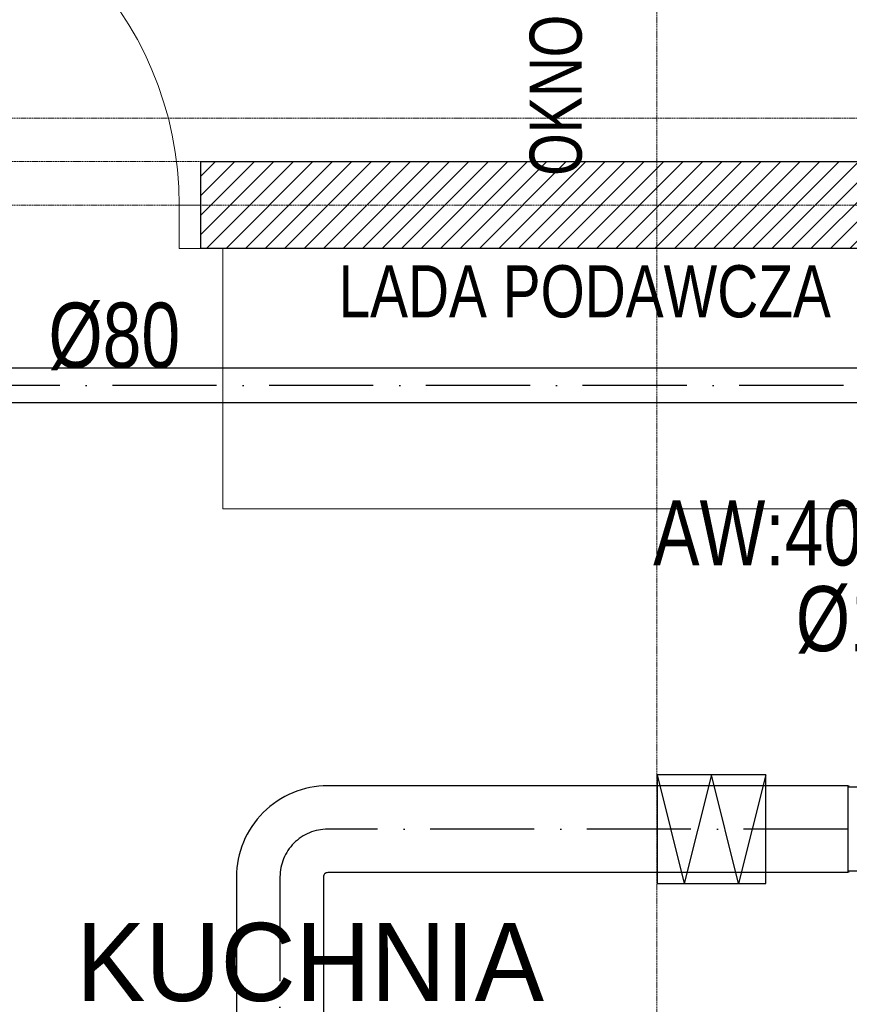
# Model space of a CAD drawing. Header units: millimetres. Extents: x 49908 to 79848, y -11883 to -3092.
# Tile 213 of 222: x 77744 to 77935, y -6021 to -5794. Entities that reach past the tile are written whole.
import ezdxf
from ezdxf.enums import TextEntityAlignment as Align

# ---------------------------------------------------------------- set-up
doc = ezdxf.new("R2010")
doc.units = ezdxf.units.MM
for name, pattern in [('ACAD_ISO10W100', [18, 12, -3, 0, -3]), ('AUSGEZOGEN', [0]), ('DASHDOT', [1, 0.5, -0.25, 0, -0.25])]:
    doc.linetypes.add(name, pattern=pattern)
for name, color, linetype, lineweight in [('A stolarka', 9, 'Continuous', 9), ('A wyp ruchome', 9, 'Continuous', 9), ('A_HATCH', 9, 'Continuous', 9), ('A_MUROWANE', 9, 'Continuous', 25), ('A_OSIE', 9, 'DASHDOT', 9), ('\x9dciany', 9, 'Continuous', 9)]:
    doc.layers.add(name, color=color, linetype=linetype, lineweight=lineweight)
for name, color, linetype, true_color in [('S_W_Opis', 7, 'Continuous', 0xb000eb), ('S_W_went czerpanie', 7, 'Continuous', 0x0582ff), ('S_W_went nawiewna', 7, 'Continuous', 0x129b2b), ('S_W_went wywiewna', 7, 'Continuous', 0xdf5d0c)]:
    doc.layers.add(name, color=color, linetype=linetype, true_color=true_color)
doc.styles.add('Arial CE', font='arial.ttf')
doc.styles.add('ROMANS', font='romanpl.shx', dxfattribs={"bigfont": 'romanbigpl.shx'})

msp = doc.modelspace()

# ---------------------------------------------------------------- hatches: boundary and pattern name
at = {"layer": 'A_HATCH', "transparency": 33554687}
h = msp.add_hatch(dxfattribs=at)
h.set_pattern_fill('ANSI31', color=256, angle=360)
h.set_pattern_definition([(45, (24000, 0), (-2.24506403, 2.24506403), [])])
h.paths.add_polyline_path([(77100.47, -6009.74), (77080.47, -6009.74), (77080.47, -6426.63), (77100.47, -6426.63)])
h.paths.add_polyline_path([(77100.47, -5426.63), (77080.47, -5426.63), (77080.47, -5486.63), (76700.47, -5486.63), (76700.47, -5439.13), (76680.47, -5439.13), (76680.47, -5566.63), (76700.47, -5566.63), (76700.47, -5506.63), (77080.47, -5506.63), (77080.47, -5566.63), (77100.47, -5566.63)])
h.paths.add_polyline_path([(77100.47, -4926.63), (77042.97, -4926.63), (77042.97, -4946.63), (77080.47, -4946.63), (77080.47, -5326.63), (77100.47, -5326.63)])
h.paths.add_polyline_path([(76942.97, -4926.63), (76837.97, -4926.63), (76837.97, -4946.63), (76942.97, -4946.63)])
h.paths.add_polyline_path([(77695.47, -5826.63), (77555.47, -5826.63), (77555.47, -5846.63), (77670.47, -5846.63), (77670.47, -6026.63), (77690.47, -6026.63), (77690.47, -5846.63), (77695.47, -5846.63)])
h.paths.add_polyline_path([(77690.47, -6026.63), (77670.47, -6026.63), (77670.47, -6126.63), (77690.47, -6126.63)])
h.paths.add_polyline_path([(77690.47, -6126.63), (77670.47, -6126.63), (77670.47, -6181.63), (77690.47, -6181.63)])
h.paths.add_polyline_path([(77940.47, -5826.63), (77790.47, -5826.63), (77790.47, -5846.63), (77940.47, -5846.63)])
h.paths.add_polyline_path([(77940.47, -5826.63), (77940.47, -5846.63)], flags=17)
h.paths.add_polyline_path([(77790.47, -5826.63), (77785.47, -5826.63), (77785.47, -5846.63), (77790.47, -5846.63)])
h.paths.add_polyline_path([(77325.47, -5826.63), (77325.47, -5846.63), (77465.47, -5846.63), (77465.47, -5826.63)])
h.paths.add_polyline_path([(77300.47, -5851.63), (77280.47, -5851.63), (77280.47, -5966.63), (77290.47, -5966.63), (77300.47, -5966.63)])
h.paths.add_polyline_path([(77300.47, -5439.13), (77280.47, -5439.13), (77280.47, -5813.63), (77300.47, -5813.63)])
h.paths.add_polyline_path([(77280.47, -5014.13), (77300.47, -5014.13), (77300.47, -4926.63), (77280.47, -4926.63)])
h.paths.add_polyline_path([(77300.47, -5039.13), (77280.47, -5039.13), (77280.47, -5414.13), (77300.47, -5414.13)])
h.paths.add_polyline_path([(76700.47, -5839.13), (76680.47, -5839.13), (76680.47, -5909.74), (76700.47, -5909.74)])
h.paths.add_polyline_path([(76700.47, -5814.13), (76700.47, -5826.63), (77080.47, -5826.63), (77080.47, -5909.74), (77100.47, -5909.74), (77100.47, -5666.63), (77080.47, -5666.63), (77080.47, -5806.63), (76700.47, -5806.63), (76700.47, -5666.63), (76680.47, -5666.63), (76680.47, -5814.13)])
h.paths.add_polyline_path([(76680.47, -5014.13), (76700.47, -5014.13), (76700.47, -4946.63), (76737.97, -4946.63), (76737.97, -4926.63), (76680.47, -4926.63)])
h.paths.add_polyline_path([(76700.47, -5039.13), (76680.47, -5039.13), (76680.47, -5314.13), (76700.47, -5314.13)])

# ---------------------------------------------------------------- linework, layer by layer
at = {"layer": 'A stolarka', "linetype": 'AUSGEZOGEN', "lineweight": 0}
msp.add_lwpolyline([(77780.47, -5846.63), (77785.47, -5846.63), (77785.47, -5836.63), (77780.47, -5836.63)], close=True, dxfattribs=at)
msp.add_arc((77700.47, -5836.63), 80, 0, 90, dxfattribs=at)
at = {"layer": 'A wyp ruchome'}
msp.add_lwpolyline([(77790.47, -5846.63), (77790.47, -5906.63), (77940.47, -5906.63), (77940.47, -6026.63), (77940.47, -6026.63), (77940.47, -6366.63)], dxfattribs=at)
at = {"layer": 'A_MUROWANE'}
msp.add_lwpolyline([(77940.47, -5846.63), (77785.47, -5846.63), (77785.47, -5826.63), (77940.47, -5826.63)], dxfattribs=at)
at = {"layer": 'A_OSIE', "ltscale": 0.3, "transparency": 33554559}
for p, q in [((77890.47, -3902.99), (77890.47, -7140.05)), ((78341.81, -5816.63), (75440.85, -5816.63)), ((78344.5, -5826.63), (75440.85, -5826.63)), ((78341.81, -5836.63), (75440.85, -5836.63))]:
    msp.add_line(p, q, dxfattribs=at)
at = {"layer": 'S_W_went czerpanie', "color": 2}
for p, q in [((77890.54, -5967.91), (77896.79, -5992.91)), ((77903.04, -5967.91), (77896.79, -5992.91)), ((77909.29, -5992.91), (77903.04, -5967.91)), ((77915.54, -5967.91), (77909.29, -5992.91)), ((77934.44, -5970.51), (77934.44, -5980.41)), ((77934.81, -5970.51), (77934.44, -5970.51)), ((77945.46, -5970.71), (77934.44, -5970.71)), ((77934.44, -5980.41), (77934.44, -5990.31)), ((77945.46, -5990.11), (77934.44, -5990.11)), ((77934.81, -5990.31), (77934.44, -5990.31))]:
    msp.add_line(p, q, dxfattribs=at)
msp.add_lwpolyline([(77890.54, -5992.91), (77915.54, -5992.91), (77915.54, -5967.91), (77890.54, -5967.91)], close=True, dxfattribs=at)
at = {"layer": 'S_W_went nawiewna', "ltscale": 2}
for points in [[(77934.44, -5970.41), (77814.66, -5970.41, 0.414214), (77793.66, -5991.41), (77793.66, -6118.5)], [(77934.44, -5990.41), (77814.66, -5990.41, 0.414214), (77813.66, -5991.41), (77813.66, -6118.5)]]:
    msp.add_lwpolyline(points, format="xyb", dxfattribs=at)
at = {"layer": 'S_W_went nawiewna', "color": 1, "linetype": 'ACAD_ISO10W100', "ltscale": 2}
msp.add_lwpolyline([(77934.44, -5980.41), (77814.66, -5980.41, 0.414214), (77803.66, -5991.41), (77803.66, -6115.91)], format="xyb", dxfattribs=at)
at = {"layer": 'S_W_went wywiewna', "ltscale": 2}
for points in [[(77969.56, -5874.19), (77705.45, -5874.19, 0.414214), (77696.45, -5883.19), (77696.45, -6207.93)], [(77969.56, -5882.19), (77705.45, -5882.19, 0.414214), (77704.45, -5883.19), (77704.45, -6207.93)]]:
    msp.add_lwpolyline(points, format="xyb", dxfattribs=at)
at = {"layer": 'S_W_went wywiewna', "color": 1, "linetype": 'ACAD_ISO10W100', "ltscale": 2}
msp.add_lwpolyline([(77969.56, -5878.19), (77705.45, -5878.19, 0.414214), (77700.45, -5883.19), (77700.45, -6399.43, 0.414214), (77705.45, -6404.43), (77962.28, -6404.43)], format="xyb", dxfattribs=at)

# ---------------------------------------------------------------- texts
at = {"layer": 'S_W_Opis', "lineweight": 18, "style": 'ROMANS', "width": 0.8}
for s, p in [('%%C80', (77750.34, -5874.11)), ('AW:40m3/h', (77889.62, -5919.66)), ('%%c100', (77922.5, -5939.4))]:
    msp.add_text(s, height=15, dxfattribs=at).set_placement(p)
at = {"layer": '\x9dciany', "linetype": 'Continuous', "lineweight": 35, "style": 'Arial CE', "width": 0.751571}
msp.add_text('OKNO PODAWCZE', height=12, rotation=90, dxfattribs=at).set_placement((77873.17, -5829.9), (77873.17, -5716.5), align=Align.FIT)
at = {"layer": '\x9dciany', "linetype": 'Continuous', "lineweight": 35, "style": 'Arial CE'}
for s, height, width, p, p2 in [('LADA PODAWCZA', 12, 0.780402, (77817.15, -5862.49), (77930.55, -5862.49)), ('KUCHNIA', 18, 0.95243, (77756.7, -6019.99), (77864.49, -6019.99))]:
    msp.add_text(s, height=height, dxfattribs=dict(at, width=width)).set_placement(p, p2, align=Align.FIT)

doc.saveas('drawing.dxf')
